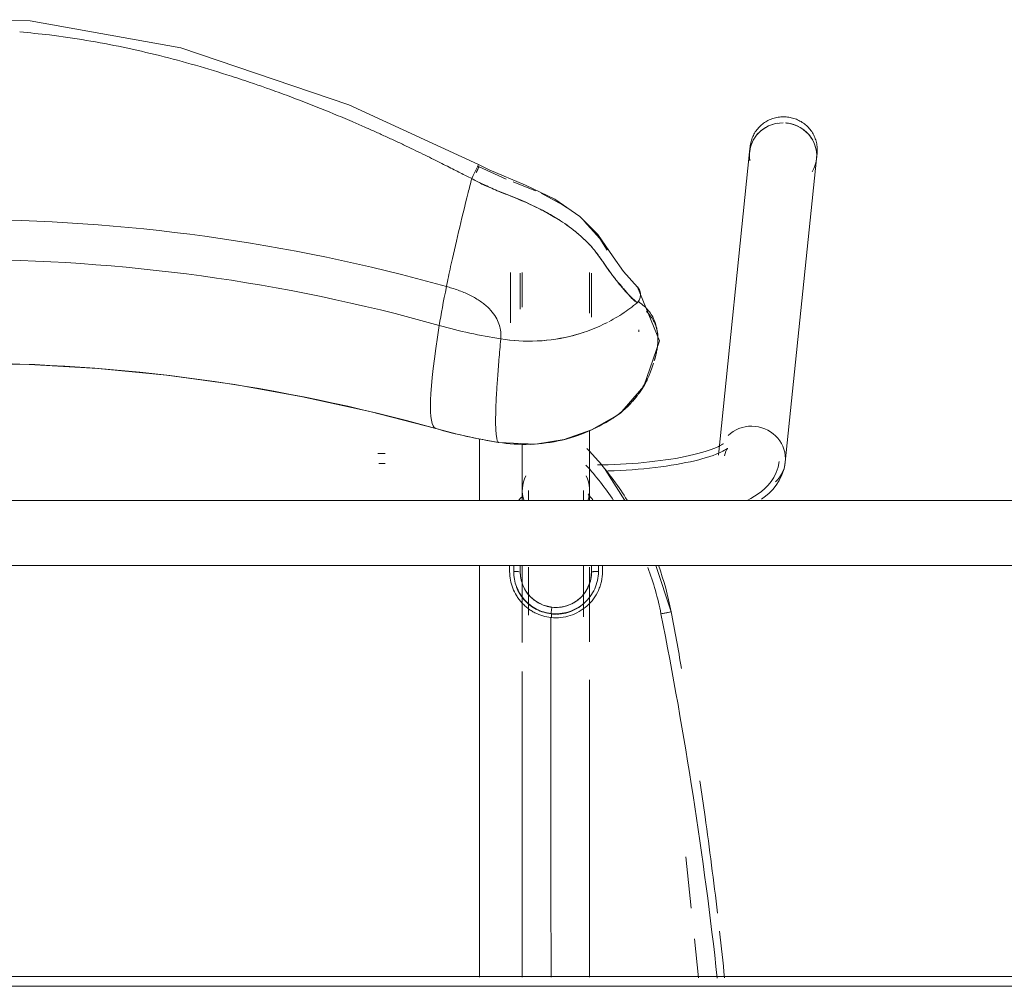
# Model space of a CAD drawing. Header units: metres. Extents: x 2.9 to 42.3, y -72.9 to -49.3.
# Tile 16 of 256: x 7.154 to 7.457, y -69.631 to -69.333. Entities that reach past the tile are written whole.
import ezdxf

# ---------------------------------------------------------------- set-up
doc = ezdxf.new("R2010")
doc.units = ezdxf.units.M
doc.layers.add('A-GENM', color=7, linetype='Continuous', lineweight=18)
doc.layers.add('I-FURN', color=7, linetype='Continuous', lineweight=18)

# ---------------------------------------------------------------- blocks, each defined once
blk = doc.blocks.new('FDE_CJU03_ConjuntoUsoMúltiplo_1mesa4cadeiras - CJU03_ConjuntoUsoMúltiplo_01mesa04cadeiras-5394098-2PAV')
at = {"layer": 'I-FURN', "color": 253, "true_color": 0xaaaaaa}
for p, q in [((-0.3, 0.6), (-0.3, -0.6)), ((-0.297, -0.597), (-0.297, 0.597)), ((-0.297, 0.597), (-0.297, -0.597)), ((-0.55193, -0.03541), (-0.5537, -0.03523)), ((-0.45849, -0.04502), (-0.55193, -0.03541)), ((-0.55582, -0.05582), (-0.55405, -0.056)), ((-0.55405, -0.056), (-0.46061, -0.06561)), ((-0.3116, -0.07301), (-0.2996, -0.07178)), ((-0.33687, -0.07562), (-0.32106, -0.07399)), ((-0.41239, -0.08019), (-0.42667, -0.08486)), ((-0.49865, -0.09015), (-0.49922, -0.09008)), ((-0.47274, -0.09698), (-0.47353, -0.09593)), ((-0.44667, -0.09444), (-0.45626, -0.10046)), ((-0.50439, -0.1053), (-0.51692, -0.1053)), ((-0.50312, -0.10465), (-0.51671, -0.10465)), ((-0.44977, -0.1053), (-0.46821, -0.1053)), ((-0.29977, -0.1053), (-0.39144, -0.1053)), ((-0.41172, -0.11702), (-0.41065, -0.11702)), ((-0.54208, -0.12192), (-0.54484, -0.12882)), ((-0.51692, -0.126), (-0.50627, -0.126)), ((-0.51671, -0.12665), (-0.50559, -0.12665)), ((-0.46418, -0.126), (-0.44977, -0.126)), ((-0.42471, -0.12665), (-0.42667, -0.12665)), ((-0.394, -0.126), (-0.29978, -0.126)), ((-0.51692, -0.12965), (-0.50143, -0.12965)), ((-0.42667, -0.12864), (-0.42476, -0.12864)), ((-0.54569, -0.13099), (-0.54942, -0.13933)), ((-0.44667, -0.13915), (-0.46567, -0.13915)), ((-0.55015, -0.1395), (-0.55004, -0.13957))]:
    blk.add_line(p, q, dxfattribs=at)
at = {"layer": 'I-FURN', "color": 253, "true_color": 0xaaaaaa, "flags": 128}
for points in [[(-0.5537, -0.03523), (-0.55411, -0.0352), (-0.55451, -0.03518), (-0.55492, -0.03518), (-0.55533, -0.0352), (-0.55574, -0.03523), (-0.55614, -0.03528), (-0.55655, -0.03535), (-0.55695, -0.03543), (-0.55734, -0.03553), (-0.55773, -0.03565), (-0.55812, -0.03578), (-0.5585, -0.03593), (-0.55888, -0.03609), (-0.55924, -0.03627), (-0.5596, -0.03647), (-0.55996, -0.03667), (-0.5603, -0.0369), (-0.56063, -0.03713), (-0.56096, -0.03738), (-0.56127, -0.03764), (-0.56158, -0.03792), (-0.56187, -0.0382), (-0.56215, -0.0385), (-0.56242, -0.03881), (-0.56268, -0.03913), (-0.56292, -0.03946), (-0.56315, -0.03979), (-0.56337, -0.04014), (-0.56357, -0.0405), (-0.56376, -0.04086), (-0.56394, -0.04123), (-0.5641, -0.04161), (-0.56424, -0.04199), (-0.56438, -0.04238), (-0.56449, -0.04277), (-0.56459, -0.04317), (-0.56468, -0.04357), (-0.56475, -0.04397), (-0.5648, -0.04438), (-0.56484, -0.04479), (-0.56486, -0.0452), (-0.56487, -0.04561), (-0.56486, -0.04602), (-0.56484, -0.04643), (-0.56479, -0.04683), (-0.56474, -0.04724), (-0.56467, -0.04764), (-0.56458, -0.04804), (-0.56447, -0.04844), (-0.56435, -0.04883), (-0.56422, -0.04922), (-0.56407, -0.0496), (-0.56391, -0.04998), (-0.56373, -0.05035), (-0.56353, -0.05071), (-0.56333, -0.05106), (-0.56311, -0.0514), (-0.56287, -0.05174), (-0.56262, -0.05206), (-0.56236, -0.05238), (-0.56209, -0.05269), (-0.56181, -0.05298), (-0.56151, -0.05326), (-0.5612, -0.05353), (-0.56088, -0.05379), (-0.56056, -0.05403), (-0.56022, -0.05426), (-0.55987, -0.05448), (-0.55952, -0.05468), (-0.55915, -0.05486), (-0.55878, -0.05504), (-0.55841, -0.05519), (-0.55802, -0.05533), (-0.55763, -0.05546), (-0.55724, -0.05557), (-0.55684, -0.05566), (-0.55682, -0.05567)], [(-0.45849, -0.04502), (-0.45643, -0.04539), (-0.45453, -0.04604), (-0.45284, -0.04688), (-0.45136, -0.04786), (-0.45008, -0.04891), (-0.44897, -0.05002), (-0.44799, -0.05115), (-0.44712, -0.05232)], [(-0.45869, -0.04691), (-0.45691, -0.04723), (-0.45527, -0.04779), (-0.45379, -0.04853), (-0.4525, -0.04938), (-0.45136, -0.05032), (-0.45036, -0.05131), (-0.44947, -0.05234), (-0.44867, -0.05341), (-0.44795, -0.05451), (-0.44727, -0.05565), (-0.44667, -0.0568)], [(-0.55682, -0.05567), (-0.55642, -0.05574), (-0.55601, -0.0558), (-0.55582, -0.05582)], [(-0.46276, -0.0628), (-0.46271, -0.06286), (-0.46257, -0.06303), (-0.46237, -0.06332), (-0.46213, -0.06372), (-0.46185, -0.06423), (-0.46155, -0.06484), (-0.46123, -0.06555), (-0.4609, -0.06635), (-0.46056, -0.06724), (-0.46023, -0.06822), (-0.45989, -0.06927), (-0.45956, -0.0704), (-0.45924, -0.0716), (-0.45892, -0.07287), (-0.45861, -0.07421), (-0.45832, -0.0756), (-0.45803, -0.07706), (-0.45776, -0.07856), (-0.4575, -0.08012), (-0.45726, -0.08172), (-0.45703, -0.08337), (-0.45682, -0.08506), (-0.45663, -0.08679), (-0.45645, -0.08855), (-0.45629, -0.09034), (-0.45615, -0.09216), (-0.45603, -0.094), (-0.45592, -0.09586), (-0.45584, -0.09774), (-0.45577, -0.09964)], [(-0.46042, -0.06372), (-0.46118, -0.06358), (-0.46182, -0.06337), (-0.46229, -0.06314), (-0.46259, -0.06294), (-0.46273, -0.06282), (-0.46276, -0.0628)], [(-0.46416, -0.06408), (-0.46411, -0.06414), (-0.46398, -0.06433), (-0.46379, -0.06464), (-0.46356, -0.06506), (-0.46329, -0.0656), (-0.463, -0.06624), (-0.46269, -0.06698), (-0.46238, -0.06781), (-0.46206, -0.06874), (-0.46174, -0.06974), (-0.46142, -0.07082), (-0.4611, -0.07198), (-0.46079, -0.07321), (-0.46049, -0.07451), (-0.4602, -0.07587), (-0.45992, -0.07729), (-0.45965, -0.07876), (-0.4594, -0.08029), (-0.45916, -0.08186), (-0.45894, -0.08348), (-0.45873, -0.08515), (-0.45853, -0.08685), (-0.45836, -0.08858), (-0.4582, -0.09035), (-0.45806, -0.09215), (-0.45793, -0.09397), (-0.45783, -0.09581), (-0.45774, -0.09767), (-0.45767, -0.09954), (-0.45763, -0.10142), (-0.4576, -0.1028)], [(-0.51237, -0.0905), (-0.49582, -0.0838), (-0.48193, -0.0886), (-0.47403, -0.09533), (-0.47352, -0.09594)], [(-0.51238, -0.09051), (-0.51721, -0.0948), (-0.52172, -0.09801), (-0.52857, -0.1027), (-0.53414, -0.10827), (-0.53945, -0.11594), (-0.54383, -0.12501), (-0.54856, -0.13619), (-0.55015, -0.1395)], [(-0.4728, -0.0969), (-0.46839, -0.10467), (-0.46543, -0.11313), (-0.46403, -0.12198), (-0.46455, -0.13325)], [(-0.52375, -0.09982), (-0.52735, -0.10211), (-0.53273, -0.10694)], [(-0.4469, -0.1053), (-0.44764, -0.1053), (-0.44831, -0.1053), (-0.4489, -0.1053), (-0.44942, -0.1053), (-0.44977, -0.1053)], [(-0.40316, -0.1053), (-0.40337, -0.1053), (-0.40536, -0.1053), (-0.40735, -0.1053), (-0.40933, -0.1053), (-0.41129, -0.1053), (-0.41324, -0.1053), (-0.41517, -0.1053), (-0.41707, -0.1053), (-0.41895, -0.1053), (-0.4208, -0.1053), (-0.42262, -0.1053), (-0.4244, -0.1053), (-0.42614, -0.1053)], [(-0.41377, -0.11686), (-0.41374, -0.11478), (-0.41411, -0.1127), (-0.41487, -0.11074), (-0.41598, -0.10895), (-0.41742, -0.10741), (-0.41904, -0.10622), (-0.42183, -0.10504), (-0.42471, -0.10465)], [(-0.44977, -0.1072), (-0.44931, -0.1072), (-0.44878, -0.1072), (-0.44817, -0.1072), (-0.44749, -0.1072), (-0.44673, -0.1072)], [(-0.42667, -0.1072), (-0.42576, -0.1072), (-0.42401, -0.1072), (-0.42222, -0.1072), (-0.42039, -0.1072), (-0.41854, -0.1072), (-0.41665, -0.1072), (-0.41474, -0.1072), (-0.41281, -0.1072), (-0.41086, -0.1072)], [(-0.53678, -0.11216), (-0.53776, -0.11367), (-0.54133, -0.12024)], [(-0.42471, -0.12665), (-0.42265, -0.12645), (-0.42062, -0.12586), (-0.41874, -0.12489), (-0.4171, -0.12359), (-0.41582, -0.12213), (-0.41443, -0.11958), (-0.41377, -0.11686)], [(-0.29978, -0.11715), (-0.32732, -0.11717), (-0.35506, -0.11718), (-0.38282, -0.1172), (-0.4106, -0.11722)], [(-0.4469, -0.1241), (-0.44764, -0.1241), (-0.44831, -0.1241), (-0.4489, -0.1241), (-0.44942, -0.1241), (-0.44977, -0.1241)], [(-0.41129, -0.1241), (-0.41324, -0.1241), (-0.41517, -0.1241), (-0.41707, -0.1241), (-0.41895, -0.1241), (-0.4208, -0.1241), (-0.42262, -0.1241), (-0.4244, -0.1241), (-0.42614, -0.1241)], [(-0.44977, -0.126), (-0.44931, -0.126), (-0.44878, -0.126), (-0.44817, -0.126), (-0.44749, -0.126), (-0.44673, -0.126)], [(-0.42667, -0.126), (-0.42576, -0.126), (-0.42401, -0.126), (-0.42222, -0.126), (-0.42039, -0.126), (-0.41854, -0.126), (-0.41665, -0.126), (-0.41474, -0.126), (-0.41281, -0.126), (-0.41086, -0.126), (-0.40889, -0.126), (-0.40691, -0.126), (-0.40492, -0.126), (-0.40293, -0.126)], [(-0.46881, -0.15263), (-0.4671, -0.14607), (-0.46566, -0.13945), (-0.46454, -0.13324)], [(-0.54942, -0.13933), (-0.54947, -0.13944), (-0.54953, -0.13956)], [(-0.29978, -0.13915), (-0.30338, -0.13915), (-0.33902, -0.13915), (-0.37469, -0.13915), (-0.41039, -0.13915), (-0.42667, -0.13915)], [(-0.55015, -0.1395), (-0.5686, -0.17938), (-0.58611, -0.23115), (-0.59447, -0.27749), (-0.59479, -0.31702), (-0.58887, -0.35587), (-0.57619, -0.39921), (-0.55586, -0.44733), (-0.55203, -0.45507), (-0.55018, -0.45878)], [(-0.54581, -0.14157), (-0.54678, -0.14109), (-0.54777, -0.14061), (-0.54868, -0.14016), (-0.54943, -0.13981), (-0.54994, -0.13958), (-0.55015, -0.1395), (-0.55015, -0.1395)], [(-0.46881, -0.44567), (-0.47414, -0.42517), (-0.47866, -0.40447), (-0.48237, -0.3836), (-0.48527, -0.36258), (-0.48734, -0.34147), (-0.48858, -0.32028), (-0.48899, -0.29906), (-0.48857, -0.27784), (-0.48732, -0.25665), (-0.48525, -0.23553), (-0.48235, -0.21452), (-0.47863, -0.19365), (-0.4741, -0.17295), (-0.46881, -0.15263)], [(-0.46109, -0.17047), (-0.46109, -0.17006), (-0.46109, -0.16969), (-0.46109, -0.16934), (-0.46109, -0.16903), (-0.46109, -0.16876), (-0.46109, -0.16852), (-0.46109, -0.16831), (-0.46109, -0.1682)], [(-0.45809, -0.1682), (-0.45809, -0.16838), (-0.45809, -0.1686), (-0.45809, -0.16885), (-0.45809, -0.16914), (-0.45809, -0.16946), (-0.45809, -0.16981), (-0.45809, -0.1702)]]:
    blk.add_lwpolyline(points, dxfattribs=at)
at = {"layer": 'I-FURN', "color": 253, "true_color": 0xaaaaaa}
for centre, major_axis, ratio, start_param, end_param in [((-0.55299, -0.04571), (0.00106, 0.0103), 0.967163, 5.858731, 6.905929), ((-0.55299, -0.04571), (0.00106, 0.0103), 0.967163, 5.976302, 6.851227), ((-0.55299, -0.04571), (0.00106, 0.0103), 0.967163, 0.656571, 1.578726), ((-0.55299, -0.04571), (0.00106, 0.0103), 0.967163, 0.589816, 1.471565), ((-0.55299, -0.04571), (0.00106, 0.0103), 0.967163, 1.471565, 1.598786), ((-0.45955, -0.05532), (0.00106, 0.0103), 0.967163, 0.099145, 1.669941), ((-0.45955, -0.05532), (0.00106, 0.0103), 0.967163, 5.596932, 6.38233), ((-0.55299, -0.04571), (0.00106, 0.0103), 0.967163, 1.669941, 3.417141), ((-0.55299, -0.04571), (0.00106, 0.0103), 0.967163, 1.838177, 2.584285), ((-0.55299, -0.04571), (0.00106, 0.0103), 0.967163, 2.855299, 3.394061), ((-0.45955, -0.05532), (0.00106, 0.0103), 0.967163, 1.669941, 2.455339), ((-0.44977, -0.11565), (0, 0.01035), 0.978148, 5.962504, 6.738191), ((-0.44977, -0.11565), (0, 0.01035), 0.978148, 2.686587, 3.462274), ((-0.65627, -0.10582), (0, 0.1656), 0.978148, 4.432561, 4.549768), ((-0.76073, -0.08564), (-0.29621, 0.04754), 0.033662, 2.678566, 2.728869), ((-0.76073, -0.08564), (-0.29621, 0.04754), 0.033662, 2.72888, 2.779171), ((-0.62829, -0.10582), (0, 0.16963), 0.978148, 4.432561, 4.549768), ((-0.76073, -0.08564), (-0.29621, 0.04754), 0.033662, 3.030688, 3.13129), ((-0.76073, -0.08564), (-0.29621, 0.04754), 0.033662, 2.779174, 2.829474), ((-0.76073, -0.08564), (-0.29621, 0.04754), 0.033662, 2.829483, 2.930079), ((-0.76073, -0.08564), (-0.29621, 0.04754), 0.033662, 2.930086, 2.980382), ((-0.76073, -0.08564), (-0.29621, 0.04754), 0.033662, 2.980391, 3.030684), ((-0.57325, -0.12942), (-0.07702, 0.02165), 0.057423, 1.951227, 2.011546), ((-0.57325, -0.12942), (-0.07702, 0.02165), 0.057423, 2.011546, 2.373457), ((-0.57325, -0.12942), (-0.07702, 0.02165), 0.057423, 2.373457, 2.433775), ((-0.00271, -0.29915), (0, 0.54235), 0.978148, 1.290968, 1.850624), ((0.0018, -0.29915), (0, 0.5344), 0.978148, 1.290968, 1.850624), ((-0.57325, -0.12942), (-0.07702, 0.02165), 0.057423, 2.433775, 2.494094), ((-0.60511, -0.11896), (-0.11745, 0.03301), 0.057423, 2.494094, 2.683805), ((-0.7576, -0.0714), (-0.28881, 0.08118), 0.057423, 2.683805, 3.136529), ((0.02978, -0.29915), (0, 0.53037), 0.978148, 1.290968, 1.850624)]:
    blk.add_ellipse(centre, major_axis=major_axis, ratio=ratio, start_param=start_param, end_param=end_param, dxfattribs=at)
for points in [[(-0.41174, -0.0833), (-0.39317, -0.07961), (-0.35588, -0.07301), (-0.31835, -0.06804), (-0.29953, -0.06597)], [(-0.31396, -0.06527), (-0.30918, -0.06473), (-0.30441, -0.06422), (-0.29963, -0.06373)], [(-0.29963, -0.06373), (-0.30441, -0.06422), (-0.30918, -0.06473), (-0.31395, -0.06527)], [(-0.39492, -0.07697), (-0.40075, -0.078), (-0.40657, -0.07908), (-0.41239, -0.08019)], [(-0.41239, -0.08019), (-0.40657, -0.07908), (-0.40075, -0.078), (-0.39492, -0.07697)], [(-0.41239, -0.08019), (-0.41725, -0.08111), (-0.42205, -0.08241), (-0.42672, -0.08405)], [(-0.41174, -0.0833), (-0.41182, -0.08287), (-0.41198, -0.08204), (-0.41219, -0.08101), (-0.41234, -0.08034), (-0.41238, -0.08018), (-0.41239, -0.08019)], [(-0.42601, -0.08732), (-0.42136, -0.08561), (-0.41659, -0.08426), (-0.41174, -0.0833)], [(-0.5076, -0.09062), (-0.50784, -0.09039), (-0.50839, -0.08998), (-0.50902, -0.08974), (-0.50935, -0.08967)], [(-0.50792, -0.09025), (-0.50783, -0.09035), (-0.50775, -0.09045), (-0.50767, -0.09055)], [(-0.50415, -0.09526), (-0.50521, -0.09364), (-0.50637, -0.09209), (-0.5076, -0.09062)], [(-0.50497, -0.09405), (-0.5038, -0.09573), (-0.50272, -0.0975), (-0.50174, -0.09936)], [(-0.47175, -0.09864), (-0.47222, -0.09776), (-0.47277, -0.09687), (-0.47341, -0.09609)], [(-0.47341, -0.09609), (-0.47276, -0.09689), (-0.47218, -0.0978), (-0.47169, -0.09872)], [(-0.49763, -0.10982), (-0.49858, -0.10631), (-0.4999, -0.10293), (-0.50154, -0.09975)], [(-0.45757, -0.1064), (-0.45415, -0.1033), (-0.45051, -0.10045), (-0.44669, -0.09788)], [(-0.42667, -0.10132), (-0.42603, -0.10132), (-0.42539, -0.10132), (-0.42475, -0.10132)], [(-0.42475, -0.10257), (-0.42539, -0.10257), (-0.42603, -0.10257), (-0.42667, -0.10257)], [(-0.41185, -0.11715), (-0.41165, -0.11532), (-0.41202, -0.11157), (-0.41479, -0.10667), (-0.41929, -0.10335), (-0.42293, -0.10257), (-0.42475, -0.10257)], [(-0.52454, -0.10443), (-0.52509, -0.10491), (-0.52642, -0.10614), (-0.52875, -0.10865), (-0.53103, -0.11155), (-0.53228, -0.11339), (-0.53281, -0.11422)], [(-0.44849, -0.10573), (-0.44798, -0.1052), (-0.44743, -0.10472), (-0.44685, -0.10427)], [(-0.42667, -0.10465), (-0.42601, -0.10465), (-0.42536, -0.10465), (-0.42471, -0.10465)], [(-0.42471, -0.10465), (-0.42316, -0.10465), (-0.42009, -0.10531), (-0.41627, -0.10809), (-0.41392, -0.11219), (-0.4136, -0.11533), (-0.41377, -0.11686)], [(-0.49581, -0.1213), (-0.496, -0.11752), (-0.49657, -0.11377), (-0.49754, -0.11015)], [(-0.53281, -0.11422), (-0.53335, -0.11505), (-0.53424, -0.11651), (-0.53535, -0.1185), (-0.5364, -0.12048), (-0.53716, -0.12198), (-0.53756, -0.12282)], [(-0.41377, -0.11686), (-0.41392, -0.11819), (-0.41471, -0.1208), (-0.41721, -0.12403), (-0.42069, -0.12614), (-0.42337, -0.12665), (-0.42471, -0.12665)], [(-0.41172, -0.11702), (-0.41168, -0.11653), (-0.41166, -0.11606), (-0.41166, -0.11559)], [(-0.53756, -0.12282), (-0.53797, -0.12367), (-0.53885, -0.12556), (-0.54014, -0.12865), (-0.54134, -0.13171), (-0.54238, -0.13435), (-0.5433, -0.13654), (-0.54417, -0.1385), (-0.545, -0.14018), (-0.54554, -0.14113), (-0.54581, -0.14157)], [(-0.49643, -0.13263), (-0.49583, -0.12893), (-0.49563, -0.12516), (-0.4958, -0.12142)], [(-0.44672, -0.12705), (-0.44707, -0.12679), (-0.4474, -0.12652), (-0.44772, -0.12623)], [(-0.42475, -0.12989), (-0.42539, -0.12989), (-0.42603, -0.12989), (-0.42667, -0.12989)], [(-0.50006, -0.13288), (-0.50072, -0.13304), (-0.50139, -0.13328), (-0.50208, -0.13361)], [(-0.50208, -0.13361), (-0.50276, -0.13393), (-0.50347, -0.13435), (-0.50418, -0.13487)], [(-0.5477, -0.14018), (-0.54793, -0.14007), (-0.54838, -0.13985), (-0.54898, -0.13955), (-0.54929, -0.1394), (-0.54942, -0.13933)], [(-0.50828, -0.13928), (-0.50859, -0.13975), (-0.50918, -0.14071), (-0.50975, -0.1418), (-0.51002, -0.14235)], [(-0.51002, -0.14235), (-0.51029, -0.1429), (-0.51079, -0.14401), (-0.51123, -0.14516), (-0.51145, -0.14578)], [(-0.51145, -0.14578), (-0.51167, -0.14639), (-0.5121, -0.1477), (-0.51244, -0.14886), (-0.51258, -0.14936)]]:
    blk.add_open_spline(points, degree=3, dxfattribs=at)
for points, knots in [([(-0.3195, -0.0659), (-0.32942, -0.06706), (-0.34304, -0.06882), (-0.35663, -0.07078), (-0.36033, -0.07134)], [0.6330711, 0.6330711, 0.6330711, 0.6330711, 0.75, 0.7938399, 0.7938399, 0.7938399, 0.7938399]), ([(-0.36033, -0.07134), (-0.35663, -0.07078), (-0.34304, -0.06882), (-0.32942, -0.06706), (-0.3195, -0.0659)], [0.2061667, 0.2061667, 0.2061667, 0.2061667, 0.25, 0.3669429, 0.3669429, 0.3669429, 0.3669429]), ([(-0.48971, -0.08539), (-0.49047, -0.08516), (-0.49171, -0.08483), (-0.49332, -0.08449), (-0.49449, -0.08433), (-0.49553, -0.08426), (-0.4969, -0.08423), (-0.49851, -0.08435), (-0.50032, -0.0847), (-0.50202, -0.08525), (-0.50362, -0.08601), (-0.50561, -0.08741), (-0.50699, -0.08894), (-0.50792, -0.09025)], [0.5090671, 0.5090671, 0.5090671, 0.5090671, 0.55, 0.575, 0.6, 0.625, 0.65, 0.7, 0.75, 0.8, 0.85, 0.9, 1, 1, 1, 1]), ([(-0.50494, -0.08781), (-0.50482, -0.0877), (-0.50374, -0.0867), (-0.50222, -0.08558), (-0.50012, -0.08471), (-0.49844, -0.08433), (-0.49722, -0.08424), (-0.4966, -0.08423)], [0.0876695, 0.0876695, 0.0876695, 0.0876695, 0.1, 0.2, 0.25, 0.3, 0.3463075, 0.3463075, 0.3463075, 0.3463075]), ([(-0.49432, -0.08435), (-0.49394, -0.0844), (-0.49316, -0.0845), (-0.49173, -0.08478), (-0.49067, -0.08504), (-0.49006, -0.08521)], [0.4, 0.4, 0.4, 0.4, 0.425, 0.45, 0.48350906, 0.48350906, 0.48350906, 0.48350906]), ([(-0.47949, -0.09019), (-0.47972, -0.09002), (-0.48016, -0.08971), (-0.48097, -0.08915), (-0.48189, -0.08856), (-0.48284, -0.08803), (-0.48375, -0.08759), (-0.48452, -0.08726), (-0.48547, -0.08687), (-0.4869, -0.08631), (-0.48814, -0.08588), (-0.48897, -0.08561)], [0.2, 0.2, 0.2, 0.2, 0.225, 0.25, 0.3, 0.35, 0.375, 0.4, 0.425, 0.45, 0.495546, 0.495546, 0.495546, 0.495546]), ([(-0.48425, -0.08745), (-0.4836, -0.08777), (-0.48252, -0.08834), (-0.48133, -0.08905), (-0.48048, -0.08959), (-0.47981, -0.09005), (-0.47947, -0.09029), (-0.47934, -0.09039)], [0.6, 0.6, 0.6, 0.6, 0.65, 0.7, 0.75, 0.775, 0.7919906, 0.7919906, 0.7919906, 0.7919906]), ([(-0.54236, -0.13428), (-0.54203, -0.13353), (-0.54135, -0.13193), (-0.54022, -0.12909), (-0.5389, -0.12581), (-0.53754, -0.12272), (-0.53634, -0.12024), (-0.53526, -0.11824), (-0.53421, -0.11642), (-0.5329, -0.11432), (-0.53104, -0.1116), (-0.52887, -0.10881), (-0.5269, -0.10665), (-0.52544, -0.10523), (-0.52451, -0.1044), (-0.52374, -0.10376), (-0.52288, -0.10308), (-0.52204, -0.10247), (-0.52121, -0.10188), (-0.5203, -0.10125), (-0.51916, -0.10046), (-0.51753, -0.09933), (-0.51577, -0.09806), (-0.51399, -0.09668), (-0.51264, -0.09558), (-0.51144, -0.09454), (-0.51008, -0.09328), (-0.50875, -0.09191), (-0.50795, -0.09102), (-0.5076, -0.09062)], [0.125, 0.125, 0.125, 0.125, 0.15625, 0.1875, 0.21875, 0.25, 0.28125, 0.3125, 0.34375, 0.375, 0.40625, 0.4375, 0.46875, 0.484375, 0.5, 0.515625, 0.53125, 0.5625, 0.59375, 0.625, 0.65625, 0.6875, 0.75, 0.78125, 0.8125, 0.84375, 0.875, 0.9375, 1, 1, 1, 1]), ([(-0.5076, -0.09062), (-0.50788, -0.09111), (-0.50845, -0.09182), (-0.50951, -0.09281), (-0.51042, -0.09359), (-0.5115, -0.09448), (-0.51274, -0.09553), (-0.51405, -0.09665), (-0.51533, -0.09773), (-0.51658, -0.09867), (-0.51784, -0.09954), (-0.51888, -0.10023), (-0.51968, -0.10079), (-0.52007, -0.10108), (-0.52026, -0.10122)], [0, 0, 0, 0, 0.0625, 0.09375, 0.125, 0.15625, 0.1875, 0.21875, 0.25, 0.28125, 0.3125, 0.34375, 0.359375, 0.375, 0.375, 0.375, 0.375]), ([(-0.50935, -0.08967), (-0.51, -0.08953), (-0.51117, -0.08961), (-0.51212, -0.09024), (-0.51244, -0.09057)], [0.25, 0.25, 0.25, 0.25, 0.5, 0.6803343, 0.6803343, 0.6803343, 0.6803343]), ([(-0.51244, -0.09057), (-0.51234, -0.09047), (-0.512, -0.09016), (-0.5113, -0.08977), (-0.51034, -0.08955), (-0.50901, -0.08965), (-0.50808, -0.09015), (-0.5076, -0.09062)], [0.3188909, 0.3188909, 0.3188909, 0.3188909, 0.375, 0.5, 0.625, 0.75, 1, 1, 1, 1]), ([(-0.47914, -0.09053), (-0.47893, -0.09068), (-0.4785, -0.09101), (-0.47766, -0.09168), (-0.47661, -0.09259), (-0.47561, -0.09359), (-0.47504, -0.0942), (-0.47502, -0.09422)], [0.8, 0.8, 0.8, 0.8, 0.825, 0.85, 0.9, 0.95, 0.9521805, 0.9521805, 0.9521805, 0.9521805]), ([(-0.47372, -0.09566), (-0.47421, -0.09508), (-0.47518, -0.09398), (-0.47665, -0.09253), (-0.47785, -0.09147), (-0.47866, -0.09082), (-0.479, -0.09056), (-0.4791, -0.09049)], [0, 0, 0, 0, 0.05, 0.1, 0.15, 0.175, 0.1858217, 0.1858217, 0.1858217, 0.1858217]), ([(-0.44675, -0.09369), (-0.45089, -0.09628), (-0.45634, -0.10029), (-0.46136, -0.10482), (-0.46271, -0.10611)], [0.5379186, 0.5379186, 0.5379186, 0.5379186, 0.75, 0.8312939, 0.8312939, 0.8312939, 0.8312939]), ([(-0.46456, -0.13328), (-0.46355, -0.12704), (-0.46384, -0.11691), (-0.46831, -0.10408), (-0.47176, -0.09832), (-0.47372, -0.09566)], [0, 0, 0, 0, 0.5, 0.75, 1, 1, 1, 1]), ([(-0.47341, -0.09609), (-0.46958, -0.10138), (-0.46541, -0.11047), (-0.46408, -0.12023), (-0.46396, -0.1235)], [0, 0, 0, 0, 0.5, 0.75, 0.75, 0.75, 0.75]), ([(-0.52026, -0.10122), (-0.52045, -0.10136), (-0.52081, -0.10163), (-0.52142, -0.10209), (-0.52212, -0.10258), (-0.52293, -0.10314), (-0.52376, -0.10378), (-0.52426, -0.10419), (-0.52454, -0.10443)], [0.375, 0.375, 0.375, 0.375, 0.390625, 0.40625, 0.4375, 0.46875, 0.484375, 0.5, 0.5, 0.5, 0.5]), ([(-0.42475, -0.10132), (-0.4237, -0.10134), (-0.42219, -0.10151), (-0.42029, -0.10202), (-0.4185, -0.10271), (-0.41632, -0.104), (-0.41409, -0.106), (-0.41236, -0.10845), (-0.41111, -0.11122), (-0.41053, -0.11406), (-0.4105, -0.1161), (-0.41059, -0.11715)], [0, 0, 0, 0, 0.125, 0.1875, 0.25, 0.375, 0.5, 0.625, 0.75, 0.875, 1, 1, 1, 1]), ([(-0.42471, -0.10465), (-0.42471, -0.10465), (-0.42473, -0.10449), (-0.42474, -0.10405), (-0.42475, -0.10347), (-0.42475, -0.10292), (-0.42475, -0.10257)], [0, 0, 0, 0, 0.333333, 0.5, 0.666667, 1, 1, 1, 1]), ([(-0.49843, -0.10716), (-0.49812, -0.1081), (-0.49673, -0.11275), (-0.49539, -0.12145), (-0.49585, -0.12902), (-0.49643, -0.13263)], [0.4353842, 0.4353842, 0.4353842, 0.4353842, 0.5, 0.75, 1, 1, 1, 1]), ([(-0.41166, -0.11532), (-0.41167, -0.11497), (-0.41172, -0.11416), (-0.41191, -0.11294), (-0.41235, -0.11126), (-0.4133, -0.10916), (-0.41436, -0.10769), (-0.41497, -0.10702)], [0.07592, 0.07592, 0.07592, 0.07592, 0.125, 0.1875, 0.25, 0.375, 0.5, 0.5, 0.5, 0.5]), ([(-0.42476, -0.12864), (-0.42159, -0.12865), (-0.41688, -0.12682), (-0.41295, -0.12173), (-0.41202, -0.11868), (-0.41185, -0.11715)], [0, 0, 0, 0, 0.5, 0.75, 1, 1, 1, 1]), ([(-0.4106, -0.11722), (-0.41071, -0.11804), (-0.41108, -0.11973), (-0.41187, -0.12177), (-0.41273, -0.12329), (-0.41349, -0.12435), (-0.41435, -0.12534), (-0.41526, -0.12624), (-0.41626, -0.12706), (-0.41771, -0.12805), (-0.42044, -0.1294), (-0.42295, -0.12986), (-0.42475, -0.12989)], [0, 0, 0, 0, 0.125, 0.25, 0.3125, 0.375, 0.4375, 0.5, 0.5625, 0.625, 0.75, 1, 1, 1, 1]), ([(-0.42001, -0.1278), (-0.41928, -0.12752), (-0.41821, -0.12699), (-0.41688, -0.1261), (-0.41597, -0.12535), (-0.41513, -0.12453), (-0.41435, -0.12362), (-0.41366, -0.12265), (-0.41288, -0.12126), (-0.41215, -0.11938), (-0.41183, -0.1178), (-0.41172, -0.11702)], [0.25, 0.25, 0.25, 0.25, 0.375, 0.4375, 0.5, 0.5625, 0.625, 0.6875, 0.75, 0.875, 1, 1, 1, 1]), ([(-0.41377, -0.11686), (-0.41377, -0.11687), (-0.41364, -0.11691), (-0.41323, -0.11697), (-0.41269, -0.11705), (-0.41219, -0.11711), (-0.41185, -0.11715)], [0, 0, 0, 0, 0.333333, 0.5, 0.666667, 1, 1, 1, 1]), ([(-0.42476, -0.12864), (-0.42476, -0.1283), (-0.42475, -0.12777), (-0.42474, -0.12722), (-0.42473, -0.12701), (-0.42473, -0.12692)], [0, 0, 0, 0, 0.3333333, 0.5, 0.6666667, 0.6666667, 0.6666667, 0.6666667]), ([(-0.49817, -0.13258), (-0.49847, -0.1326), (-0.4991, -0.13267), (-0.49974, -0.13279), (-0.50006, -0.13288)], [-0.8888889, -0.8888889, -0.8888889, -0.8888889, -0.8333333, -0.7777827, -0.7777827, -0.7777827, -0.7777827]), ([(-0.49643, -0.13263), (-0.49683, -0.13259), (-0.49741, -0.13255), (-0.49801, -0.13257), (-0.49816, -0.13258)], [-1, -1, -1, -1, -0.9166667, -0.8890389, -0.8890389, -0.8890389, -0.8890389]), ([(-0.54581, -0.14157), (-0.54534, -0.14064), (-0.54454, -0.13902), (-0.54333, -0.13643), (-0.54269, -0.13503), (-0.54236, -0.13428)], [0, 0, 0, 0, 0.0625, 0.09375, 0.125, 0.125, 0.125, 0.125]), ([(-0.50418, -0.13487), (-0.50488, -0.13539), (-0.50595, -0.13633), (-0.50731, -0.13791), (-0.50796, -0.13881), (-0.50828, -0.13928)], [-0.5555556, -0.5555556, -0.5555556, -0.5555556, -0.4444444, -0.3888889, -0.3333333, -0.3333333, -0.3333333, -0.3333333]), ([(-0.54581, -0.14157), (-0.54638, -0.14271), (-0.54727, -0.14445), (-0.54854, -0.14693), (-0.54997, -0.14975), (-0.55201, -0.1538), (-0.55429, -0.15846), (-0.55623, -0.16251), (-0.55774, -0.16573), (-0.55925, -0.16902), (-0.56059, -0.172), (-0.56143, -0.17389), (-0.56179, -0.17472)], [-1, -1, -1, -1, -0.9826389, -0.9739583, -0.9652778, -0.9479167, -0.9305556, -0.921875, -0.9131944, -0.9045139, -0.8958333, -0.8888889, -0.8888889, -0.8888889, -0.8888889]), ([(-0.56179, -0.17472), (-0.56234, -0.17597), (-0.56376, -0.17923), (-0.56662, -0.18603), (-0.57003, -0.19461), (-0.57297, -0.20258), (-0.57471, -0.20757), (-0.5752, -0.20902)], [-0.8888889, -0.8888889, -0.8888889, -0.8888889, -0.8784722, -0.8611111, -0.8263889, -0.7916667, -0.7777778, -0.7777778, -0.7777778, -0.7777778]), ([(-0.5752, -0.20902), (-0.57594, -0.21118), (-0.57789, -0.21705), (-0.58079, -0.22659), (-0.58377, -0.23766), (-0.58722, -0.25264), (-0.58966, -0.267), (-0.59075, -0.27769), (-0.591, -0.28075)], [-0.7777778, -0.7777778, -0.7777778, -0.7777778, -0.7569444, -0.7222222, -0.6875, -0.6527778, -0.5833333, -0.5555556, -0.5555556, -0.5555556, -0.5555556])]:
    blk.add_open_spline(points, degree=3, knots=knots, dxfattribs=at)
blk = doc.blocks.new('Led_Stripe_11805 - Led_Stripe_11805-8047500-2PAV')
at = {"layer": 'A-GENM', "color": 253, "true_color": 0xaaaaaa}
for p, q in [((-1, 0.01), (1, 0.01)), ((1, -0.01), (-1, -0.01))]:
    blk.add_line(p, q, dxfattribs=at)
blk = doc.blocks.new('4 GRE - ESCOLA DE CINEMA E AUDIOVISUAL CINE REX R07_rvt-1-2PAV')
at = {"layer": 'A-GENM', "color": 253, "lineweight": 18, "true_color": 0xaaaaaa, "extrusion": (0, 0, -1), "rotation": 180}
blk.add_blockref('Led_Stripe_11805 - Led_Stripe_11805-8047500-2PAV', (-7.42694, -69.49156), dxfattribs=at)
at = {"layer": 'I-FURN', "color": 253, "lineweight": 18, "true_color": 0xaaaaaa, "rotation": 270.0000000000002}
blk.add_blockref('FDE_CJU03_ConjuntoUsoMúltiplo_1mesa4cadeiras - CJU03_ConjuntoUsoMúltiplo_01mesa04cadeiras-5394098-2PAV', (7.43499, -69.92822), dxfattribs=at)

msp = doc.modelspace()

# ---------------------------------------------------------------- block references
at = {"lineweight": 5}
msp.add_blockref('4 GRE - ESCOLA DE CINEMA E AUDIOVISUAL CINE REX R07_rvt-1-2PAV', (0, 0), dxfattribs=at)

doc.saveas('drawing.dxf')
